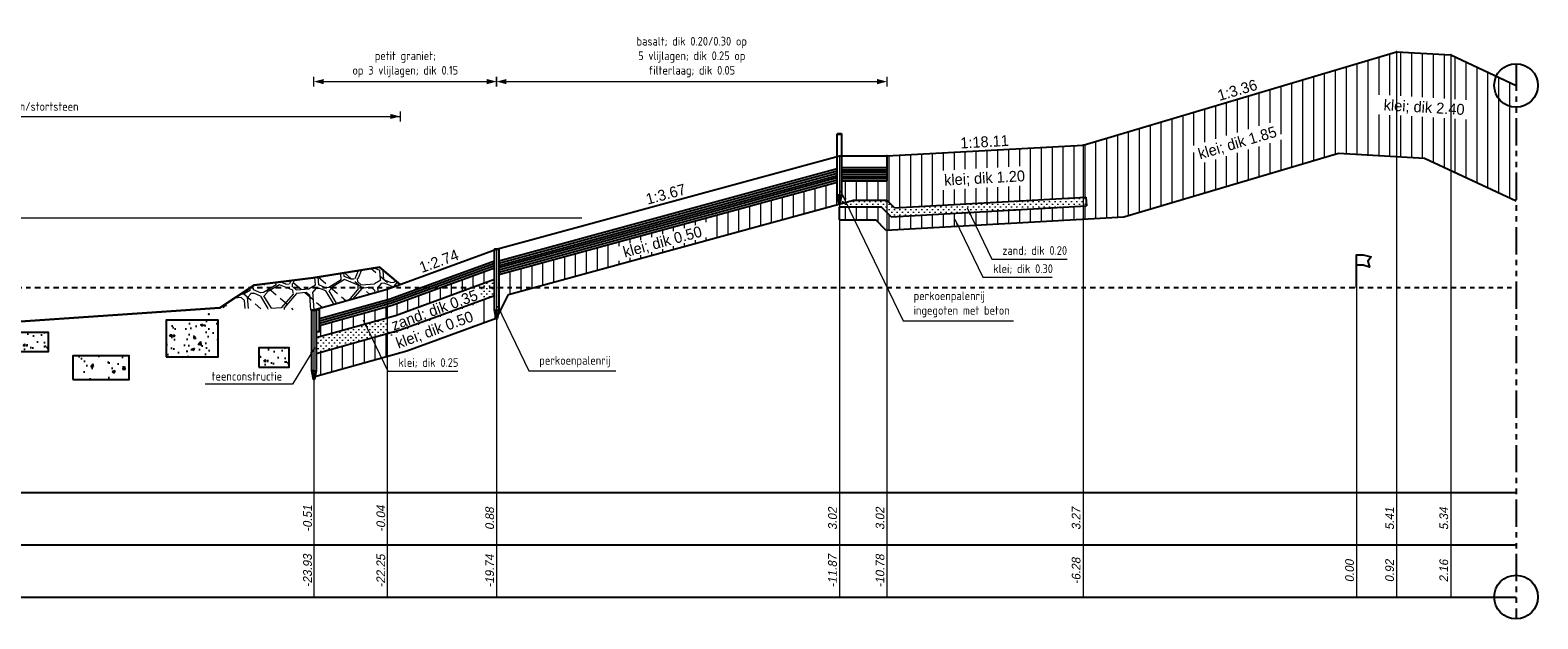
# Model space of a CAD drawing. Header units: metres. Extents: x 132 to 905, y -50 to 63.
# Tile 80 of 87: x 804 to 839, y -21 to -8. Entities that reach past the tile are written whole.
import ezdxf
from ezdxf.enums import TextEntityAlignment as Align

# ---------------------------------------------------------------- set-up
doc = ezdxf.new("R2010")
doc.units = ezdxf.units.M
doc.header["$LTSCALE"] = 0.1
doc.linetypes.add('NAP', pattern=[20, 12.5, -2.5, 2.5, -2.5])
doc.linetypes.add('PHANTOM', pattern=[2.5, 1.25, -0.25, 0.25, -0.25, 0.25, -0.25])
for name, color, linetype, lineweight in [('DP-Afbreek', 2, 'PHANTOM', 25), ('DP-BS-arcering_klei', 253, 'Continuous', 0), ('DP-BS-arcering_kreukelberm', 253, 'Continuous', 0), ('DP-BS-arcering_slakken', 253, 'Continuous', 25), ('DP-BS-arcering_zand', 251, 'Continuous', 0), ('DP-BS-basalt 025', 253, 'basalt25', 13), ('DP-BS-granietblokken', 253, 'Ontwnota-dwp-Bruinissepolder tot Grevelingendam$0$graniet', 13), ('DP-BS-Maatvoering', 2, 'Continuous', 20), ('DP-BS-Matenbalk_verlenglijnen', 253, 'Continuous', 0), ('DP-BS-materiaalomschrijving', 213, 'Continuous', 18), ('DP-BS-profiel', 2, 'Continuous', 25), ('DP-Matenbalk_verlenglijnen_best', 253, 'Continuous', 0), ('DP-NAP-lijn', 6, 'NAP', 25), ('DP-Taludhelling', 1, 'Continuous', 18), ('DP-Waterlijn', 1, 'Continuous', 13), ('DP-Waterlijn_tekst', 7, 'Continuous', 35), ('TL-2.5 mm tekst_schaaldp', 7, 'Continuous', 25), ('TL-5.0mm Tekst', 4, 'Continuous', 50)]:
    doc.layers.add(name, color=color, linetype=linetype, lineweight=lineweight)
for name, color, linetype, plot in [('DP-BS-arcrand', 111, 'Continuous', False), ('DP-NW-arcrand', 142, 'Continuous', False), ('THEORETISCHE_NULLIJN', 255, 'Continuous', False)]:
    doc.layers.add(name, color=color, linetype=linetype, plot=plot)
for name, color, linetype in [('DP-BS-KANT-KREUKELBERM', 255, 'Continuous'), ('DP-BS-KRUINLIJN', 1, 'Continuous'), ('DP-BS-SCHEIDINGSLIJN-TALUDBEKL', 255, 'Continuous'), ('DP-BS-TEENSCHOT-GECONSTRUEERD', 198, 'Continuous'), ('DP-BS-TUSSENBERM', 1, 'Continuous'), ('DP-BS-ZANDLIJN', 76, 'Continuous'), ('DP-Matenbalk', 1, 'Continuous'), ('DP-Matenbalk_bestaandehoogten', 6, 'Continuous')]:
    doc.layers.add(name, color=color, linetype=linetype)
doc.styles.add('bestomschr', font='isocp.shx', dxfattribs={"width": 0.96})
doc.styles.add('dp-besthgt', font='StagCAD.ttf', dxfattribs={"oblique": 10, "height": 0.2})
doc.styles.add('Ontwnota-dwp-Bruinissepolder tot Grevelingendam$0$bestomschr', font='isocp.shx', dxfattribs={"width": 0.96})
doc.styles.add('StagCAD', font='StagCAD.ttf')
doc.linetypes.add('basalt25', pattern='A,0,-0.25,[57,BASALT25.shx,S=0.004,R=0,X=0,Y=0],-0.25', length=0.5)
doc.linetypes.add('Ontwnota-dwp-Bruinissepolder tot Grevelingendam$0$graniet', pattern='A,0,-0.2,[16,GRANIET.shx,S=0.0032,R=0,X=0,Y=0],-0.2', length=0.4)
doc.dimstyles.new('best-leader 1_100', dxfattribs={"dimscale": 0.1, "dimtxt": 2, "dimasz": 1.6, "dimexe": 0, "dimexo": 0, "dimgap": 0.8, "dimtad": 1, "dimrnd": 0.001, "dimzin": 1, "dimdsep": 46, "dimtxsty": 'bestomschr', "dimblk": 'RAD_PIJL', "dimcen": 0.09, "dimse1": 1, "dimse2": 1, "dimclrd": 212, "dimclre": 1, "dimclrt": 2, "dimazin": 0, "dimtfac": 1, "dimtix": 1, "dimtmove": 0, "dimatfit": 0, "dimfxl": 1, "dimtvp": 0.83, "dimtolj": 1, "dimtzin": 0, "dimlwd": 5, "dimarcsym": 0})
doc.dimstyles.new('bestaand 1_100', dxfattribs={"dimscale": 0.1, "dimtxt": 2, "dimasz": 0.8, "dimexe": 0, "dimexo": 0, "dimgap": 1, "dimtad": 1, "dimrnd": 0.001, "dimzin": 1, "dimdsep": 46, "dimtxsty": 'bestomschr', "dimblk1": 'DIM_PIJL', "dimblk2": 'DIM_PIJL', "dimsah": 1, "dimcen": 0.09, "dimse1": 1, "dimse2": 1, "dimclrd": 212, "dimclre": 1, "dimclrt": 2, "dimazin": 0, "dimtfac": 1, "dimtix": 1, "dimtmove": 0, "dimatfit": 3, "dimldrblk": 'RAD_PIJL', "dimfxl": 1, "dimtvp": 0.83, "dimtolj": 1, "dimtzin": 0, "dimlwd": 9, "dimlwe": 5, "dimarcsym": 0})
doc.dimstyles.new('Ontwnota-dwp-Bruinissepolder tot Grevelingendam$0$best-leader 1_100', dxfattribs={"dimscale": 0.1, "dimtxt": 2, "dimasz": 1.6, "dimexe": 0, "dimexo": 0, "dimgap": 0.8, "dimtad": 1, "dimrnd": 0.001, "dimzin": 1, "dimdsep": 46, "dimtxsty": 'Ontwnota-dwp-Bruinissepolder tot Grevelingendam$0$bestomschr', "dimblk": 'Ontwnota-dwp-Bruinissepolder tot Grevelingendam$0$RAD_PIJL', "dimcen": 0.09, "dimse1": 1, "dimse2": 1, "dimclrd": 212, "dimclre": 1, "dimclrt": 2, "dimazin": 0, "dimtfac": 1, "dimtix": 1, "dimtmove": 0, "dimatfit": 0, "dimfxl": 1, "dimtvp": 0.83, "dimtolj": 1, "dimtzin": 0, "dimlwd": 5, "dimarcsym": 0})
doc.dimstyles.new('Ontwnota-dwp-Bruinissepolder tot Grevelingendam$0$bestaand 1_100', dxfattribs={"dimscale": 0.1, "dimtxt": 2, "dimasz": 0.8, "dimexe": 0, "dimexo": 0, "dimgap": 1, "dimtad": 1, "dimrnd": 0.001, "dimzin": 1, "dimdsep": 46, "dimtxsty": 'Ontwnota-dwp-Bruinissepolder tot Grevelingendam$0$bestomschr', "dimblk1": 'Ontwnota-dwp-Bruinissepolder tot Grevelingendam$0$DIM_PIJL', "dimblk2": 'Ontwnota-dwp-Bruinissepolder tot Grevelingendam$0$DIM_PIJL', "dimsah": 1, "dimcen": 0.09, "dimse1": 1, "dimse2": 1, "dimclrd": 212, "dimclre": 1, "dimclrt": 2, "dimazin": 0, "dimtfac": 1, "dimtix": 1, "dimtmove": 0, "dimatfit": 3, "dimldrblk": 'Ontwnota-dwp-Bruinissepolder tot Grevelingendam$0$RAD_PIJL', "dimfxl": 1, "dimtvp": 0.83, "dimtolj": 1, "dimtzin": 0, "dimlwd": 9, "dimlwe": 5, "dimarcsym": 0})
pattern_1 = [(90, (-818.81672, 39.8338), (-0.25, -1e-16), [])]

# ---------------------------------------------------------------- blocks, each defined once
blk = doc.blocks.new('*U26')
at = {"layer": 'DP-Matenbalk'}
for p, q in [((6, -3.5), (45.974, -3.5)), ((6, -4.7), (45.974, -4.7)), ((6, -5.9), (45.974, -5.9))]:
    blk.add_line(p, q, dxfattribs=at)
at = {"layer": 'DP-Matenbalk', "style": 'StagCAD', "width": 0.8}
blk.add_attdef('DPNR', (0, -3.356), '', height=0.25, dxfattribs=at)
at = {"layer": 'TL-2.5 mm tekst_schaaldp', "style": 'StagCAD', "width": 0.96}
blk.add_attdef('SCHAAL', (-0.05, -7.524), '', height=0.25, dxfattribs=at)
at = {"layer": 'TL-5.0mm Tekst', "style": 'StagCAD', "width": 0.96}
blk.add_attdef('OMSCHRIJVING', (-0.05, -6.935), '', height=0.5, dxfattribs=at)
blk = doc.blocks.new('RAD_PIJL')
at = {"color": 1, "linetype": 'Continuous'}
blk.add_solid([(-2.83, -0.75), (-2.83, 0.75), (0, 0)], dxfattribs=at)
blk = doc.blocks.new('DIM_PIJL')
at = {"color": 1}
blk.add_line((0, 1.41), (0, -1.41), dxfattribs=at)
at = {"color": 1, "linetype": 'ByBlock'}
blk.add_solid([(-2.83, -0.75), (-2.83, 0.75), (0, 0)], dxfattribs=at)
blk = doc.blocks.new('*U25')
at = {"layer": 'DP-NAP-lijn'}
blk.add_line((0, 0), (459.04, 0), dxfattribs=at)
at = {"layer": 'DP-Waterlijn'}
blk.add_line((0, 16), (244.58, 16), dxfattribs=at)
at = {"layer": 'DP-NAP-lijn', "style": 'StagCAD'}
blk.add_attdef('NAPLIJN', (6.25, 1), '', height=2.5, dxfattribs=at)
at = {"layer": 'DP-Waterlijn_tekst', "style": 'StagCAD'}
blk.add_attdef('WP', text='', height=2.5, dxfattribs=at).set_placement((11.17, 16), align=Align.BOTTOM_CENTER)
blk = doc.blocks.new('Ontwnota-dwp-Bruinissepolder tot Grevelingendam$0$RAD_PIJL')
at = {"color": 1, "linetype": 'Continuous'}
blk.add_solid([(-2.83, -0.75), (-2.83, 0.75), (0, 0)], dxfattribs=at)
blk = doc.blocks.new('131')
at = {"layer": 'THEORETISCHE_NULLIJN'}
blk.add_lwpolyline([(0, 0), (0, 0.5), (0.125, 0.5), (0.28125, 0.46875), (0.21875, 0.40625), (0.25, 0.3125), (0.125, 0.34375), (0, 0.34375)], dxfattribs=at)
blk = doc.blocks.new('*D275')
at = {"layer": 'Defpoints', "color": 0, "transparency": 16777216}
for p in [(22.5, 29.728), (22.5, 25.881), (18.306, 24.493)]:
    blk.add_point(p, dxfattribs=at)
at = {"layer": 'DP-BS-Maatvoering', "color": 212, "lineweight": 9, "transparency": 16777216}
blk.add_line((18.386, 29.728), (22.42, 29.728), dxfattribs=at)
at = {"layer": 'DP-BS-Maatvoering', "color": 212, "lineweight": 9, "transparency": 16777216, "xscale": 0.08000000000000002, "yscale": 0.08000000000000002, "zscale": 0.08000000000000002, "rotation": 180}
blk.add_blockref('DIM_PIJL', (18.306, 29.728), dxfattribs=at)
at = {"layer": 'DP-BS-Maatvoering', "color": 212, "lineweight": 9, "transparency": 16777216, "xscale": 0.08000000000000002, "yscale": 0.08000000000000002, "zscale": 0.08000000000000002}
blk.add_blockref('DIM_PIJL', (22.5, 29.728), dxfattribs=at)
at = {"layer": 'DP-BS-Maatvoering', "color": 2, "transparency": 16777216, "insert": (20.403, 30.124), "char_height": 0.2, "attachment_point": 5, "style": 'bestomschr'}
blk.add_mtext('\\A1;petit graniet;\\Pop 3 vlijlagen; dik 0.15', dxfattribs=at)
blk = doc.blocks.new('Ontwnota-dwp-Bruinissepolder tot Grevelingendam$0$DIM_PIJL')
at = {"color": 1}
blk.add_line((0, 1.41), (0, -1.41), dxfattribs=at)
at = {"color": 1, "linetype": 'ByBlock'}
blk.add_solid([(-2.83, -0.75), (-2.83, 0.75), (0, 0)], dxfattribs=at)
blk = doc.blocks.new('*D276')
at = {"layer": 'Defpoints', "color": 0, "transparency": 16777216}
for p in [(31.461, 29.728), (31.461, 28.024), (22.5, 25.881)]:
    blk.add_point(p, dxfattribs=at)
at = {"layer": 'DP-BS-Maatvoering', "color": 212, "lineweight": 9, "transparency": 16777216}
blk.add_line((22.58, 29.728), (31.381, 29.728), dxfattribs=at)
at = {"layer": 'DP-BS-Maatvoering', "color": 212, "lineweight": 9, "transparency": 16777216, "xscale": 0.08000000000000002, "yscale": 0.08000000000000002, "zscale": 0.08000000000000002, "rotation": 180}
blk.add_blockref('Ontwnota-dwp-Bruinissepolder tot Grevelingendam$0$DIM_PIJL', (22.5, 29.728), dxfattribs=at)
at = {"layer": 'DP-BS-Maatvoering', "color": 212, "lineweight": 9, "transparency": 16777216, "xscale": 0.08000000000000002, "yscale": 0.08000000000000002, "zscale": 0.08000000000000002}
blk.add_blockref('Ontwnota-dwp-Bruinissepolder tot Grevelingendam$0$DIM_PIJL', (31.461, 29.728), dxfattribs=at)
at = {"layer": 'DP-BS-Maatvoering', "color": 2, "transparency": 16777216, "insert": (26.98, 30.291), "char_height": 0.2, "attachment_point": 5, "style": 'Ontwnota-dwp-Bruinissepolder tot Grevelingendam$0$bestomschr'}
blk.add_mtext('\\A1;basalt; dik 0.20/0.30 op \\P5 vlijlagen; dik 0.25 op\\Pfilterlaag; dik 0.05', dxfattribs=at)
blk = doc.blocks.new('BSHO')
at = {"layer": 'DP-Matenbalk_bestaandehoogten', "style": 'dp-besthgt', "oblique": 10}
for tag, p in [('AFSTAND', (0.6, -0.013)), ('HOOGTE', (1.8, -0.013))]:
    blk.add_attdef(tag, text='', height=0.2, dxfattribs=at).set_placement(p, align=Align.BOTTOM_CENTER)
blk = doc.blocks.new('teenschot')
blk.add_lwpolyline([(0.05, -0.5), (0.125, -0.5), (0.125, 0), (0.05, 0)], close=True)
at = {"layer": 'DP-BS-profiel'}
for p, q in [((-0.05, -0.01), (0.05, -0.01)), ((0, -1.6), (0, -1.44))]:
    blk.add_line(p, q, dxfattribs=at)
blk.add_lwpolyline([(-0.05, -1.4), (-0.05, -0.01), (-0.04, 0), (0.04, 0), (0.05, -0.01), (0.05, -1.4), (0.01, -1.6), (-0.01, -1.6)], close=True, dxfattribs=at)
blk.add_ellipse((-0.021, -1.44), major_axis=(0, 0.04), ratio=0.525, start_param=4.712389, end_param=7.853982, dxfattribs=at)
at = {"layer": 'DP-BS-profiel', "extrusion": (0, 0, -1)}
blk.add_ellipse((0.021, -1.44), major_axis=(0, 0.04), ratio=0.525, start_param=4.712389, end_param=7.853982, dxfattribs=at)
at = {"layer": 'DP-BS-Maatvoering', "color": 2, "insert": (-0.73, -1.626), "char_height": 0.2, "attachment_point": 9, "style": 'bestomschr'}
blk.add_mtext('\\A1;teenconstructie', dxfattribs=at)
at = {"layer": 'DP-BS-Maatvoering', "annotation_type": 0, "has_hookline": 1, "hookline_direction": 1, "text_width": 1.767}
blk.add_leader([(0.017, -0.866), (-0.49, -1.706), (-0.65, -1.706)], dimstyle='best-leader 1_100', override={"dimgap": 0.8, "dimtad": 1}, dxfattribs=at)
blk = doc.blocks.new('perkoenpalenrij')
for p, q in [((-0.05, 0), (0.05, 0)), ((0, -1.6), (0, -1.44))]:
    blk.add_line(p, q)
blk.add_lwpolyline([(-0.05, -1.4), (-0.05, 0), (-0.04, 0.01), (0.04, 0.01), (0.05, 0), (0.05, -1.4), (0.01, -1.6), (-0.01, -1.6)], close=True)
blk.add_ellipse((-0.021, -1.44), major_axis=(0, 0.04), ratio=0.525, start_param=4.712389, end_param=7.853982)
at = {"extrusion": (0, 0, -1)}
blk.add_ellipse((0.021, -1.44), major_axis=(0, 0.04), ratio=0.525, start_param=4.712389, end_param=7.853982, dxfattribs=at)
at = {"layer": 'DP-BS-Maatvoering', "color": 2, "insert": (0.979, -2.71), "char_height": 0.2, "attachment_point": 7, "style": 'Ontwnota-dwp-Bruinissepolder tot Grevelingendam$0$bestomschr'}
blk.add_mtext('\\A1;perkoenpalenrij', dxfattribs=at)
at = {"layer": 'DP-BS-Maatvoering', "annotation_type": 0, "has_hookline": 1, "hookline_direction": 0, "text_width": 1.755}
blk.add_leader([(0.017, -1.295), (0.739, -2.79), (0.899, -2.79)], dimstyle='Ontwnota-dwp-Bruinissepolder tot Grevelingendam$0$best-leader 1_100', override={"dimgap": 0.8, "dimtad": 1}, dxfattribs=at)
blk = doc.blocks.new('dp798')
at = {"layer": 'DP-BS-arcering_klei'}
h = blk.add_hatch(dxfattribs=at)
h.set_pattern_fill('_U', color=256, scale=0.25, angle=90, pattern_type=0)
h.set_pattern_definition([(90, (-756.02275, 39.8338), (-0.25, -1e-16), [])])
h.paths.add_polyline_path([(36.029, 27.074), (36.04, 26.875), (31.554, 26.627), (31.327, 26.854), (30.42, 26.854), (30.42, 26.625), (30.406, 26.555), (31.203, 26.554), (31.437, 26.32), (36.902, 26.622), (41.829, 28.087), (43.803, 27.971), (45.904, 26.99), (45.904, 29.639), (44.403, 30.34), (43.16, 30.413), (35.963, 28.273), (31.461, 28.024), (31.461, 27.454), (30.446, 27.454), (30.42, 27.447), (30.42, 27.219), (30.42, 26.929), (30.696, 27.004), (31.46, 27.004), (31.633, 26.832)])
h.paths.add_polyline_path([(38.592, 27.82), (40.545, 28.401), (40.417, 28.832), (38.464, 28.251)], flags=16)
h.paths.add_polyline_path([(32.696, 27.236), (34.731, 27.349), (34.706, 27.798), (32.671, 27.686)], flags=16)
h.paths.add_polyline_path([(42.725, 28.978), (44.834, 28.854), (44.861, 29.303), (42.752, 29.428)], flags=16)
h = blk.add_hatch(dxfattribs=at)
h.set_pattern_fill('_U', color=256, scale=0.25, angle=90, pattern_type=0)
h.set_pattern_definition([(90, (-792.46864, 38.8338), (-0.25, -2e-16), [])])
h.paths.add_polyline_path([(30.32, 26.902), (30.32, 27.42), (22.55, 25.304), (22.55, 24.481), (22.525, 24.355), (22.77, 24.845)])
h.paths.add_polyline_path([(25.228, 25.59), (27.426, 26.184), (27.343, 26.507), (25.136, 25.906)], flags=16)
h = blk.add_hatch(dxfattribs=at)
h.set_pattern_fill('_U', color=256, scale=0.25, angle=90, pattern_type=0)
h.set_pattern_definition(pattern_1)
h.paths.add_polyline_path([(18.431, 24.133), (18.431, 23.993), (18.356, 23.993), (18.356, 23.853), (20.185, 24.364), (22.45, 25.192), (22.45, 25.458), (20.106, 24.601)])
h = blk.add_hatch(dxfattribs=at)
h.set_pattern_fill('_U', color=256, scale=0.25, angle=90, pattern_type=0)
h.set_pattern_definition(pattern_1)
edge = h.paths.add_edge_path()
edge.add_ellipse((18.329, 23.069), major_axis=(-0.0173, 0.0173), ratio=1, start_angle=-174.7526, end_angle=56.348, ccw=False)
edge.add_line((18.348, 23.053), (18.33, 22.963))
edge.add_line((18.33, 22.963), (20.45, 23.556))
edge.add_line((20.45, 23.556), (22.486, 24.3))
edge.add_line((22.486, 24.3), (22.45, 24.481))
edge.add_line((22.45, 24.481), (22.45, 24.819))
edge.add_line((22.45, 24.819), (20.294, 24.031))
edge.add_line((20.294, 24.031), (18.356, 23.489))
edge.add_line((18.356, 23.489), (18.356, 23.093))
h.paths.add_polyline_path([(20.171, 23.466), (22.131, 24.183), (21.977, 24.606), (20.016, 23.889)], flags=17)
at = {"layer": 'DP-BS-arcering_kreukelberm'}
h = blk.add_hatch(dxfattribs=at)
h.set_pattern_fill('NATUURST', color=256, scale=0.15, angle=94.4354, style=0, pattern_type=2)
h.set_pattern_definition([(94.435, (11.223, 24.2511), (-1.6115, 1.3795), [0.075, -0.075, 0.15, -1.2]), (94.435, (11.1947, 23.6471), (-1.6115, 1.3795), [0.375, -1.125]), (94.435, (11.1257, 23.5665), (-1.6115, 1.3795), [0.375, -1.125]), (94.435, (10.6996, 24.2105), (-1.6115, 1.3795), [0.075, -1.425]), (94.435, (10.608, 23.4512), (-1.6115, 1.3795), [0.225, -1.275]), (94.435, (10.5333, 23.4454), (-1.6115, 1.3795), [0.225, -1.275]), (94.435, (10.3889, 24.3369), (-1.6115, 1.3795), [0.45, -1.05]), (94.435, (10.3199, 24.2563), (-1.6115, 1.3795), [0.45, -1.05]), (94.435, (10.1994, 23.8708), (-1.6115, 1.3795), [0.15, -1.35]), (94.435, (10.1188, 23.9398), (-1.6115, 1.3795), [0.075, -1.425]), (94.435, (10.0214, 23.2552), (-1.6115, 1.3795), [0.075, -0.075, 0.075, -1.275]), (184.435, (10.3205, 23.2784), (-1.3795, -1.6115), [0.225, -1.275]), (184.435, (10.8382, 23.3938), (-1.3795, -1.6115), [0.075, -0.15, 0.075, -0.15, 0.3, -0.75]), (184.435, (9.9293, 23.4737), (-1.3795, -1.6115), [0.075, -1.425]), (184.435, (10.5849, 23.7503), (-1.3795, -1.6115), [0.075, -1.425]), (184.435, (10.2052, 23.796), (-1.3795, -1.6115), [0.075, -1.425]), (184.435, (11.0161, 24.0094), (-1.3795, -1.6115), [0.15, -1.35]), (184.435, (11.0851, 24.09), (-1.3795, -1.6115), [0.225, -1.275]), (184.435, (10.182, 24.0951), (-1.3795, -1.6115), [0.15, -0.075, 0.15, -1.125]), (184.435, (10.6248, 24.2047), (-1.3795, -1.6115), [0.3, -1.2]), (184.435, (10.619, 24.2795), (-1.3795, -1.6115), [0.15, -1.35]), (184.435, (11.1309, 24.4696), (-1.3795, -1.6115), [0.3, -1.2]), (184.435, (11.125, 24.5444), (-1.3795, -1.6115), [0.225, -1.275]), (139.435, (11.0967, 23.9404), (-1.49551, -0.116), [0.10607, -2.01525]), (139.435, (10.7054, 24.1357), (-1.49551, -0.116), [0.10607, -2.01525]), (139.435, (10.4695, 24.2679), (-1.49551, -0.116), [0.10607, -2.01525]), (139.435, (10.4011, 23.2094), (-1.49551, -0.116), [0.10607, -2.01525]), (139.435, (10.0904, 23.3358), (-1.49551, -0.116), [0.10607, -2.01525]), (139.435, (10.8608, 24.0726), (-1.49551, -0.116), [0.21213, -1.90919]), (139.435, (9.8771, 24.1467), (-1.49551, -0.116), [0.21213, -1.90919]), (229.435, (11.3036, 24.1821), (0.116, -1.49551), [0.21213, -1.90919]), (229.435, (11.223, 24.2511), (0.116, -1.49551), [0.21213, -1.90919]), (229.435, (10.8318, 24.4464), (0.116, -1.49551), [0.21213, -1.90919]), (229.435, (10.3257, 24.1815), (0.116, -1.49551), [0.21213, -1.90919]), (229.435, (10.3199, 24.2563), (0.116, -1.49551), [0.21213, -1.90919]), (229.435, (10.7918, 23.992), (0.116, -1.49551), [0.3182, -1.80312]), (229.435, (10.826, 24.5212), (0.116, -1.49551), [0.3182, -1.80312]), (229.435, (10.8666, 23.9978), (0.116, -1.49551), [0.42426, -1.69706]), (229.435, (10.0214, 23.2552), (0.116, -1.49551), [0.42426, -1.69706]), (229.435, (10.0962, 23.261), (0.116, -1.49551), [0.42426, -1.69706]), (229.435, (10.913, 23.3996), (0.116, -1.49551), [0.10607, -2.01525]), (229.435, (10.5391, 23.3706), (0.116, -1.49551), [0.10607, -2.01525]), (121, (11.2172, 24.3259), (-0.116, 1.49551), [0.1677, -3.1864]), (121.0004, (10.7918, 23.992), (-0.116, 1.49551), [0.1677, -3.1864]), (121.0004, (10.9007, 24.527), (-0.116, 1.49551), [0.33541, -3.0187]), (121.0004, (10.82595, 24.5212), (-0.116, 1.49551), [0.33541, -3.0187]), (157.87, (10.113, 24.01457), (-1.49551, -0.116), [0.1677, -1.677, 0.3354, -1.174]), (157.87, (10.7692, 23.3132), (-1.49551, -0.116), [0.1677, -3.1864]), (157.87, (11.35, 23.58394), (-1.49551, -0.116), [0.1677, -3.1864]), (157.87, (10.7634, 23.388), (-1.49551, -0.116), [0.1677, -3.1864]), (157.87, (10.0324, 24.08354), (-1.495508, -0.116), [0.1677, -3.1864]), (157.87, (10.113, 24.01457), (-1.49551, -0.116), [0.1677, -3.1864]), (157.87, (10.5101, 23.74446), (-1.49551, -0.116), [0.33541, -3.0187]), (157.87, (10.5159, 23.6697), (-1.49551, -0.116), [0.33541, -3.0187]), (211.0004, (10.5333, 23.44536), (-1.49551, -0.116), [0.1677, -3.1864]), (211.0004, (11.20045, 23.57234), (-1.49551, -0.116), [0.33541, -3.0187]), (211.0004, (11.1257, 23.56654), (-1.49551, -0.116), [0.33541, -3.0187]), (247.87, (10.1304, 23.79024), (0.116, -1.49551), [0.33541, -3.0187]), (247.87, (10.1188, 23.9398), (0.116, -1.49551), [0.50312, -2.85099]), (139.4354, (11.35337, 23.54053), (-0.30483, -0.356097), [0.234375, -0.117188])])
h.paths.add_polyline_path([(20.283, 25.07), (19.808, 25.467), (18.374, 25.239), (16.933, 25.059), (16.147, 24.535), (18.256, 24.483), (18.266, 24.493), (18.305, 24.493), (19.988, 24.962)])
at = {"layer": 'DP-BS-arcering_zand'}
h = blk.add_hatch(dxfattribs=at)
h.set_pattern_fill('CUNETZAND', color=256, scale=0.1, pattern_type=2)
h.set_pattern_definition([(0, (-756.02275, 39.8338), (0.0625, 0.0625), [0, -0.125])])
h.paths.add_polyline_path([(31.46, 27.004), (30.635, 27.004), (30.42, 27.219), (30.42, 26.854), (31.327, 26.854), (31.554, 26.627), (36.04, 26.875), (36.029, 27.074), (31.633, 26.832)])
h = blk.add_hatch(dxfattribs=at)
h.set_pattern_fill('CUNETZAND', color=256, scale=0.1, pattern_type=2)
h.set_pattern_definition([(0, (-818.816717, 39.8338), (0.0625, 0.0625), [0, -0.125])])
h.paths.add_polyline_path([(20.294, 24.031), (22.45, 24.819), (22.45, 25.192), (20.185, 24.364), (18.356, 23.853), (18.356, 23.489)])
h.paths.add_polyline_path([(20.089, 23.888), (22.214, 24.665), (22.059, 25.088), (19.934, 24.311)], flags=17)
at = {"layer": 'DP-Afbreek', "ltscale": 5}
blk.add_lwpolyline([(45.904, 30.139), (45.904, 17.4)], dxfattribs=at)
at = {"layer": 'DP-BS-basalt 025', "ltscale": 11}
blk.add_lwpolyline([(22.5, 25.881), (30.37, 28.024), (31.461, 28.024)], dxfattribs=at)
at = {"layer": 'DP-BS-granietblokken', "ltscale": 11.5}
blk.add_lwpolyline([(18.306, 24.493), (19.988, 24.962), (22.499, 25.881)], dxfattribs=at)
at = {"layer": 'DP-BS-KANT-KREUKELBERM'}
blk.add_point((19.988, 24.962), dxfattribs=at)
at = {"layer": 'DP-BS-KRUINLIJN'}
for p in [(43.16, 30.413), (44.403, 30.34)]:
    blk.add_point(p, dxfattribs=at)
at = {"layer": 'DP-BS-Maatvoering', "color": 212, "lineweight": 9}
blk.add_line((7.044, 28.928), (20.283, 28.928), dxfattribs=at)
at = {"layer": 'DP-BS-Matenbalk_verlenglijnen'}
for points in [[(43.16, 30.413, 0), (43.16, 17.9, 0)], [(43.16, 30.413, 0), (43.16, 17.9, 0)], [(44.403, 30.34, 0), (44.403, 17.9, 0)], [(44.403, 30.34, 0), (44.403, 17.9, 0)], [(35.963, 28.273, 0), (35.963, 17.9, 0)], [(35.963, 28.273, 0), (35.963, 17.9, 0)], [(30.37, 28.025, 0), (30.37, 17.9, 0)], [(30.37, 28.025, 0), (30.37, 17.9, 0)], [(31.461, 28.024, 0), (31.461, 17.9, 0)], [(31.461, 28.024, 0), (31.461, 17.9, 0)], [(22.5, 25.881, 0), (22.5, 17.9, 0)], [(22.5, 25.881, 0), (22.5, 17.9, 0)], [(19.988, 24.963, 0), (19.988, 17.9, 0)], [(42.24, 25, 0), (42.24, 17.9, 0)], [(42.24, 25, 0), (42.24, 17.9, 0)], [(18.305, 24.493, 0), (18.305, 17.905, 0)]]:
    blk.add_polyline3d(points, dxfattribs=at)
at = {"layer": 'DP-BS-profiel'}
for p, q in [((35.963, 28.273), (43.16, 30.413)), ((35.963, 28.273), (43.16, 30.413)), ((43.16, 30.413), (44.403, 30.34)), ((43.16, 30.413), (44.403, 30.34)), ((44.403, 30.34), (45.904, 29.639)), ((30.32, 28.525), (30.42, 28.525)), ((31.461, 28.024), (35.963, 28.273)), ((31.461, 28.024), (35.963, 28.273)), ((36.902, 26.622), (41.829, 28.087)), ((41.829, 28.087), (43.803, 27.971)), ((22.5, 25.881), (30.37, 28.025)), ((22.5, 25.881), (30.37, 28.025)), ((30.37, 28.025), (31.461, 28.024)), ((30.37, 28.025), (31.461, 28.024)), ((31.461, 28.024), (31.461, 27.454)), ((43.803, 27.971), (45.904, 26.99)), ((22.549, 25.303), (30.32, 27.42)), ((30.42, 27.447), (30.446, 27.454)), ((30.446, 27.454), (31.461, 27.454)), ((22.77, 24.845), (30.696, 27.004)), ((30.37, 26.925), (30.37, 27.085)), ((30.696, 27.004), (31.46, 27.004)), ((31.633, 26.832), (31.46, 27.004)), ((31.633, 26.832), (36.029, 27.074)), ((36.029, 27.074), (36.04, 26.875)), ((30.37, 26.855), (31.327, 26.854)), ((30.37, 26.555), (30.37, 26.855)), ((31.554, 26.627), (31.327, 26.854)), ((31.554, 26.627), (36.04, 26.875)), ((30.37, 26.555), (31.203, 26.554)), ((31.437, 26.32), (31.203, 26.554)), ((31.437, 26.32), (36.902, 26.622)), ((19.988, 24.962), (22.5, 25.881)), ((19.988, 24.962), (22.5, 25.881)), ((20.058, 24.743), (22.449, 25.617)), ((20.104, 24.6), (22.449, 25.458)), ((18.306, 24.493), (19.988, 24.962)), ((20.181, 24.362), (22.449, 25.191)), ((18.431, 24.289), (20.058, 24.743)), ((18.431, 24.133), (20.104, 24.6)), ((20.288, 24.029), (22.449, 24.819)), ((22.525, 24.355), (22.77, 24.845)), ((18.356, 23.853), (20.181, 24.362)), ((20.441, 23.553), (22.486, 24.3)), ((18.356, 23.489), (20.288, 24.029)), ((18.33, 22.963), (20.441, 23.553))]:
    blk.add_line(p, q, dxfattribs=at)
at = {"layer": 'DP-BS-profiel', "color": 1}
for p, q in [((20.074, 24.696), (22.449, 25.564)), ((20.089, 24.648), (22.449, 25.511)), ((18.431, 24.237), (20.074, 24.696)), ((18.431, 24.185), (20.089, 24.648))]:
    blk.add_line(p, q, dxfattribs=at)
at = {"layer": 'DP-BS-profiel'}
blk.add_lwpolyline([(30.32, 27.125), (30.32, 28.525), (30.33, 28.535), (30.41, 28.535), (30.42, 28.525), (30.42, 27.125), (30.38, 26.925), (30.36, 26.925)], close=True, dxfattribs=at)
for points in [[(22.549, 25.614), (30.32, 27.731)], [(30.42, 27.754), (31.461, 27.754)], [(30.42, 27.704), (31.461, 27.704)], [(22.549, 25.562), (30.32, 27.679)], [(-5.878, 24.074), (-1.339, 24.109), (1.787, 23.925), (7.253, 24), (11.235, 24.197), (16.147, 24.535), (16.933, 25.059), (18.287, 25.225), (19.808, 25.467), (20.283, 25.07)], [(20.283, 25.07), (19.808, 25.467), (18.287, 25.225), (16.933, 25.059), (16.147, 24.535)], [(16.147, 24.535), (11.235, 24.197), (7.253, 24), (1.787, 23.925), (-1.339, 24.109), (-5.878, 24.074)]]:
    blk.add_lwpolyline(points, dxfattribs=at)
at = {"layer": 'DP-BS-profiel', "color": 1}
for points in [[(22.549, 25.511), (30.32, 27.627)], [(22.549, 25.459), (30.32, 27.576)], [(22.549, 25.407), (30.32, 27.524)], [(22.549, 25.355), (30.32, 27.472)], [(30.42, 27.654), (31.461, 27.654)], [(30.42, 27.603), (30.426, 27.604), (31.461, 27.604)], [(30.42, 27.551), (30.433, 27.554), (31.461, 27.554)], [(30.42, 27.499), (30.44, 27.504), (31.461, 27.504)]]:
    blk.add_lwpolyline(points, dxfattribs=at)
at = {"layer": 'DP-BS-profiel'}
blk.add_ellipse((30.349, 27.085), major_axis=(0, 0.04), ratio=0.525, start_param=4.712389, end_param=7.853982, dxfattribs=at)
at = {"layer": 'DP-BS-profiel', "extrusion": (0, 0, -1)}
blk.add_ellipse((30.391, 27.085), major_axis=(0, 0.04), ratio=0.525, start_param=4.712389, end_param=7.853982, dxfattribs=at)
at = {"layer": 'DP-BS-SCHEIDINGSLIJN-TALUDBEKL'}
blk.add_point((31.461, 28.024), dxfattribs=at)
at = {"layer": 'DP-BS-TEENSCHOT-GECONSTRUEERD'}
blk.add_point((18.37, 24.488), dxfattribs=at)
at = {"layer": 'DP-BS-TUSSENBERM'}
blk.add_point((35.963, 28.273), dxfattribs=at)
at = {"layer": 'DP-BS-ZANDLIJN'}
blk.add_point((15.891, 24.392), dxfattribs=at)
at = {"layer": 'DP-BS-Maatvoering', "color": 212, "lineweight": 9, "xscale": 0.0800000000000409, "yscale": 0.0800000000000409, "zscale": 0.0800000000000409}
blk.add_blockref('DIM_PIJL', (20.283, 28.928), dxfattribs=at)
at = {"layer": 'DP-BS-profiel'}
for name, p in [('perkoenpalenrij', (22.5, 25.881)), ('teenschot', (18.306, 24.493))]:
    blk.add_blockref(name, p, dxfattribs=at)
at = {"layer": 'DP-Matenbalk'}
blk.add_blockref('*U26', (-0.07, 23.8), dxfattribs=at)
at = {"layer": 'DP-Matenbalk_verlenglijnen_best', "rotation": 90}
for p, values in [((18.305, 17.905), {'AFSTAND': '-23.93', 'HOOGTE': '-0.51'}), ((19.988, 17.9), {'AFSTAND': '-22.25', 'HOOGTE': '-0.04'})]:
    blk.add_blockref('BSHO', p, dxfattribs=at).add_auto_attribs(values)
at = {"layer": 'DP-NAP-lijn', "ltscale": 4, "xscale": 0.0999999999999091, "yscale": 0.0999999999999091, "zscale": 0.0999999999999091}
blk.add_blockref('*U25', (0, 25), dxfattribs=at)
at = {"layer": 'THEORETISCHE_NULLIJN', "xscale": 1.199999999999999, "yscale": 1.5, "zscale": 1.199999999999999}
blk.add_blockref('131', (42.24, 25), dxfattribs=at)
at = {"layer": 'DP-BS-Maatvoering', "color": 2, "char_height": 0.2}
for s, insert, attachment_point, style in [('\\A1;puin/schelpen/stortsteen', (11.552, 29.128), 5, 'bestomschr'), ('\\A1;zand; dik 0.20', (34.11, 25.737), 7, 'Ontwnota-dwp-Bruinissepolder tot Grevelingendam$0$bestomschr'), ('\\A1;klei; dik 0.30', (33.9, 25.319), 7, 'Ontwnota-dwp-Bruinissepolder tot Grevelingendam$0$bestomschr'), ('\\A1;perkoenpalenrij\\Pingegoten met beton', (32.073, 24.319), 7, 'Ontwnota-dwp-Bruinissepolder tot Grevelingendam$0$bestomschr'), ('\\A1;klei; dik 0.25', (20.246, 23.166), 7, 'Ontwnota-dwp-Bruinissepolder tot Grevelingendam$0$bestomschr')]:
    blk.add_mtext(s, dxfattribs=dict(at, insert=insert, attachment_point=attachment_point, style=style))
at = {"layer": 'DP-BS-materiaalomschrijving', "style": 'StagCAD'}
for s, rotation, p in [('klei; dik 2.40', 356.6269, (43.781, 28.941)), ('klei; dik 1.85', 16.5649, (39.561, 28.134)), ('klei; dik 1.20', 3.1605, (33.712, 27.317)), ('klei; dik 0.50', 15.2358, (26.359, 25.861)), ('zand; dik 0.35', 20.0811, (21.143, 24.3)), ('klei; dik 0.50', 20.0811, (21.143, 23.848))]:
    blk.add_text(s, height=0.25, rotation=rotation, dxfattribs=at).set_placement(p, align=Align.BOTTOM_CENTER)
at = {"layer": 'DP-Matenbalk_bestaandehoogten', "style": 'dp-besthgt', "oblique": 10}
for s, p in [('0.88', (22.5, 19.7)), ('3.02', (30.37, 19.7)), ('3.02', (31.461, 19.7)), ('3.27', (35.963, 19.7)), ('5.41', (43.16, 19.7)), ('5.34', (44.403, 19.7)), ('-19.74', (22.5, 18.5)), ('-11.87', (30.37, 18.5)), ('-10.78', (31.461, 18.5)), ('-6.28', (35.963, 18.5)), ('0.00', (42.24, 18.5)), ('0.92', (43.16, 18.5)), ('2.16', (44.403, 18.5))]:
    blk.add_text(s, height=0.2, rotation=90, dxfattribs=at).set_placement(p, align=Align.BOTTOM_CENTER)
at = {"layer": 'DP-Taludhelling', "style": 'StagCAD'}
for s, rotation, p in [('1:3.36', 16.5649, (39.561, 29.343)), ('1:18.11', 3.1605, (33.712, 28.148)), ('1:3.67', 15.2358, (26.435, 26.953)), ('1:2.74', 20.0811, (21.243, 25.422))]:
    blk.add_text(s, height=0.25, rotation=rotation, dxfattribs=at).set_placement(p, align=Align.BOTTOM_CENTER)
at = {"layer": 'DP-BS-Maatvoering'}
for base, p1, p2, text, dimstyle, picture, middle in [((31.461, 29.728), (22.5, 25.881), (31.461, 28.024), 'basalt; dik 0.20/0.30 op \\P5 vlijlagen; dik 0.25 op\\Pfilterlaag; dik 0.05', 'Ontwnota-dwp-Bruinissepolder tot Grevelingendam$0$bestaand 1_100', '*D276', (26.98, 30.291)), ((22.5, 29.728), (18.306, 24.493), (22.5, 25.881), 'petit graniet;\\Pop 3 vlijlagen; dik 0.15', 'bestaand 1_100', '*D275', (20.403, 30.124))]:
    dim = blk.add_linear_dim(base=base, p1=p1, p2=p2, text=text, dimstyle=dimstyle, dxfattribs=at)
    dim.commit()
    dim.dimension.update_dxf_attribs({"geometry": picture, "text_midpoint": middle})
at = {"layer": 'DP-BS-Maatvoering', "annotation_type": 0, "has_hookline": 1, "hookline_direction": 0}
for points, text_width in [([(30.387, 27.229), (31.833, 24.239), (31.993, 24.239)], 2.292), ([(33.303, 26.83), (33.87, 25.657), (34.03, 25.657)], 1.488), ([(33.017, 26.569), (33.66, 25.239), (33.82, 25.239)], 1.354), ([(19.439, 24.259), (20.006, 23.086), (20.166, 23.086)], 1.362)]:
    blk.add_leader(points, dimstyle='Ontwnota-dwp-Bruinissepolder tot Grevelingendam$0$best-leader 1_100', override={"dimgap": 0.8, "dimtad": 1}, dxfattribs=dict(at, text_width=text_width))

msp = doc.modelspace()

# ---------------------------------------------------------------- hatches: boundary and pattern name
at = {"layer": 'DP-BS-arcering_slakken'}
h = msp.add_hatch(dxfattribs=at)
h.set_pattern_fill('AR-CONC', color=256, scale=0.003)
h.set_pattern_definition([(50, (200.8571, -6.9383), (0.546554, -0.04781726), [0.05715, -0.62865]), (355, (200.8571, -6.9383), (-0.10573026, 0.57317054), [0.04572, -0.50292175]), (100.45144, (200.90264, -6.9423), (0.44082374, 0.52535326), [0.04857003, -0.53427073]), (46.1842, (200.8571, -6.7859), (0.8132371, -0.126127), [0.085725, -0.942975]), (96.63556, (200.92486, -6.7964), (0.7122124, 0.7422784), [0.0728551, -0.8014068]), (351.18415, (200.8571, -6.7859), (0.7122124, 0.7422784), [0.0685799, -0.7543792]), (21, (200.9333, -6.824), (0.45484317, -0.3067956), [0.05715, -0.62865]), (326, (200.9333, -6.824), (0.1854061, 0.5525639), [0.04572, -0.50292]), (71.45144, (200.9712, -6.8496), (0.64024926, 0.2457683), [0.04857003, -0.5342698]), (37.5, (200.85709, -6.9383), (0.00926581, 0.253665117), [0, -0.496824, 0, -0.51054, 0, -0.504825]), (7.5, (200.8571, -6.9383), (0.20045899, 0.30054172), [0, -0.291084, 0, -0.485394, 0, -0.192405]), (327.5, (200.68716, -6.9383), (0.406771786, -0.01718623), [0, -0.1905, 0, -0.59436, 0, -0.78867]), (317.5, (200.61096, -6.9383), (0.44438754, 0.07627947), [0, -0.24765, 0, -0.394716, 0, -0.56007])])
h.paths.add_polyline_path([(803.988, -14.861), (803.988, -15.302), (804.678, -15.302), (804.678, -14.861)])
h = msp.add_hatch(dxfattribs=at)
h.set_pattern_fill('AR-CONC', color=256, scale=0.003)
h.set_pattern_definition([(50, (205.75254, -6.28677), (0.546554, -0.04781726), [0.05715, -0.62865]), (355, (205.75254, -6.28677), (-0.10573026, 0.57317054), [0.04572, -0.50292175]), (100.45144, (205.7981, -6.29075), (0.44082374, 0.52535326), [0.04857003, -0.53427073]), (46.1842, (205.75254, -6.13437), (0.8132371, -0.126127), [0.085725, -0.942975]), (96.63556, (205.8203, -6.1449), (0.7122124, 0.7422784), [0.0728551, -0.8014068]), (351.18415, (205.7525, -6.1344), (0.7122124, 0.7422784), [0.0685799, -0.7543792]), (21, (205.82874, -6.17247), (0.45484317, -0.3067956), [0.05715, -0.62865]), (326, (205.82874, -6.17247), (0.1854061, 0.5525639), [0.04572, -0.50292]), (71.45144, (205.86665, -6.19803), (0.64024926, 0.2457683), [0.04857003, -0.5342698]), (37.5, (205.75254, -6.28677), (0.00926581, 0.253665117), [0, -0.496824, 0, -0.51054, 0, -0.504825]), (7.5, (205.75254, -6.28677), (0.20045899, 0.30054172), [0, -0.291084, 0, -0.485394, 0, -0.192405]), (327.5, (205.58262, -6.28677), (0.406771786, -0.01718623), [0, -0.1905, 0, -0.59436, 0, -0.78867]), (317.5, (205.5064, -6.28677), (0.44438754, 0.07627947), [0, -0.24765, 0, -0.394716, 0, -0.56007])])
h.paths.add_polyline_path([(807.379, -14.582), (807.379, -15.419), (808.578, -15.419), (808.578, -14.582)])
h = msp.add_hatch(dxfattribs=at)
h.set_pattern_fill('AR-CONC', color=256, scale=0.003)
h.set_pattern_definition([(50, (206.38194, -7.29636), (0.546554, -0.04781726), [0.05715, -0.62865]), (355, (206.38194, -7.29636), (-0.10573026, 0.57317054), [0.04572, -0.50292175]), (100.45144, (206.4275, -7.30035), (0.44082374, 0.52535326), [0.04857003, -0.53427073]), (46.1842, (206.38194, -7.14396), (0.8132371, -0.126127), [0.085725, -0.942975]), (96.63556, (206.4497, -7.1545), (0.7122124, 0.7422784), [0.0728551, -0.8014068]), (351.18415, (206.3819, -7.144), (0.7122124, 0.7422784), [0.0685799, -0.7543792]), (21, (206.45814, -7.18206), (0.45484317, -0.3067956), [0.05715, -0.62865]), (326, (206.45814, -7.18206), (0.1854061, 0.5525639), [0.04572, -0.50292]), (71.45144, (206.49604, -7.20763), (0.64024926, 0.2457683), [0.04857003, -0.5342698]), (37.5, (206.38194, -7.29636), (0.00926581, 0.253665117), [0, -0.496824, 0, -0.51054, 0, -0.504825]), (7.5, (206.38194, -7.29636), (0.20045899, 0.30054172), [0, -0.291084, 0, -0.485394, 0, -0.192405]), (327.5, (206.21201, -7.29636), (0.406771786, -0.01718623), [0, -0.1905, 0, -0.59436, 0, -0.78867]), (317.5, (206.1358, -7.29636), (0.44438754, 0.07627947), [0, -0.24765, 0, -0.394716, 0, -0.56007])])
h.paths.add_polyline_path([(809.513, -15.219), (809.513, -15.66), (810.203, -15.66), (810.203, -15.219)])
h = msp.add_hatch(dxfattribs=at)
h.set_pattern_fill('AR-CONC', color=256, scale=0.004)
h.set_pattern_definition([(50, (65.4134, -17.79704), (0.7287387, -0.06375634), [0.0762, -0.8382]), (355, (65.4134, -17.797), (-0.1409737, 0.7642274), [0.06096, -0.6705623]), (100.45144, (65.47416, -17.80235), (0.587765, 0.700471), [0.06476, -0.712361]), (46.1842, (65.4134, -17.5938), (1.0843162, -0.1681693), [0.1143, -1.2573]), (96.63556, (65.5038, -17.6079), (0.9496165, 0.9897045), [0.0971401, -1.0685424]), (351.18415, (65.4134, -17.5938), (0.9496165, 0.9897045), [0.0914399, -1.005839]), (21, (65.515, -17.64464), (0.60645757, -0.4090608), [0.0762, -0.8382]), (326, (65.515, -17.6446), (0.2472081, 0.7367519), [0.06096, -0.67056]), (71.45144, (65.5656, -17.6787), (0.8536657, 0.3276911), [0.06476, -0.71235975]), (37.5, (65.41343, -17.79704), (0.01235441, 0.33822016), [0, -0.662432, 0, -0.68072, 0, -0.6731]), (7.5, (65.41343, -17.79704), (0.26727865, 0.4007223), [0, -0.388112, 0, -0.647192, 0, -0.25654]), (327.5, (65.18686, -17.79704), (0.54236238, -0.02291498), [0, -0.254, 0, -0.79248, 0, -1.05156]), (317.5, (65.08526, -17.79704), (0.59251673, 0.10170596), [0, -0.3302, 0, -0.526288, 0, -0.74676])])
h.paths.add_polyline_path([(805.24, -15.398), (805.24, -15.941), (806.531, -15.941), (806.531, -15.398)])

# ---------------------------------------------------------------- linework, layer by layer
at = {"layer": 'DP-BS-arcrand'}
for points in [[(803.988, -15.302), (804.678, -15.302), (804.678, -14.861), (803.988, -14.861)], [(807.379, -15.419), (808.578, -15.419), (808.578, -14.582), (807.379, -14.582)], [(809.513, -15.66), (810.203, -15.66), (810.203, -15.219), (809.513, -15.219)], [(805.24, -15.941), (806.531, -15.941), (806.531, -15.398), (805.24, -15.398)]]:
    msp.add_lwpolyline(points, close=True, dxfattribs=at)
at = {"layer": 'DP-NW-arcrand'}
for centre in [(838.372, -9.195), (838.372, -20.934)]:
    msp.add_circle(centre, 0.5, dxfattribs=at)

# ---------------------------------------------------------------- block references
msp.add_blockref('dp798', (792.469, -38.834))

doc.saveas('drawing.dxf')
